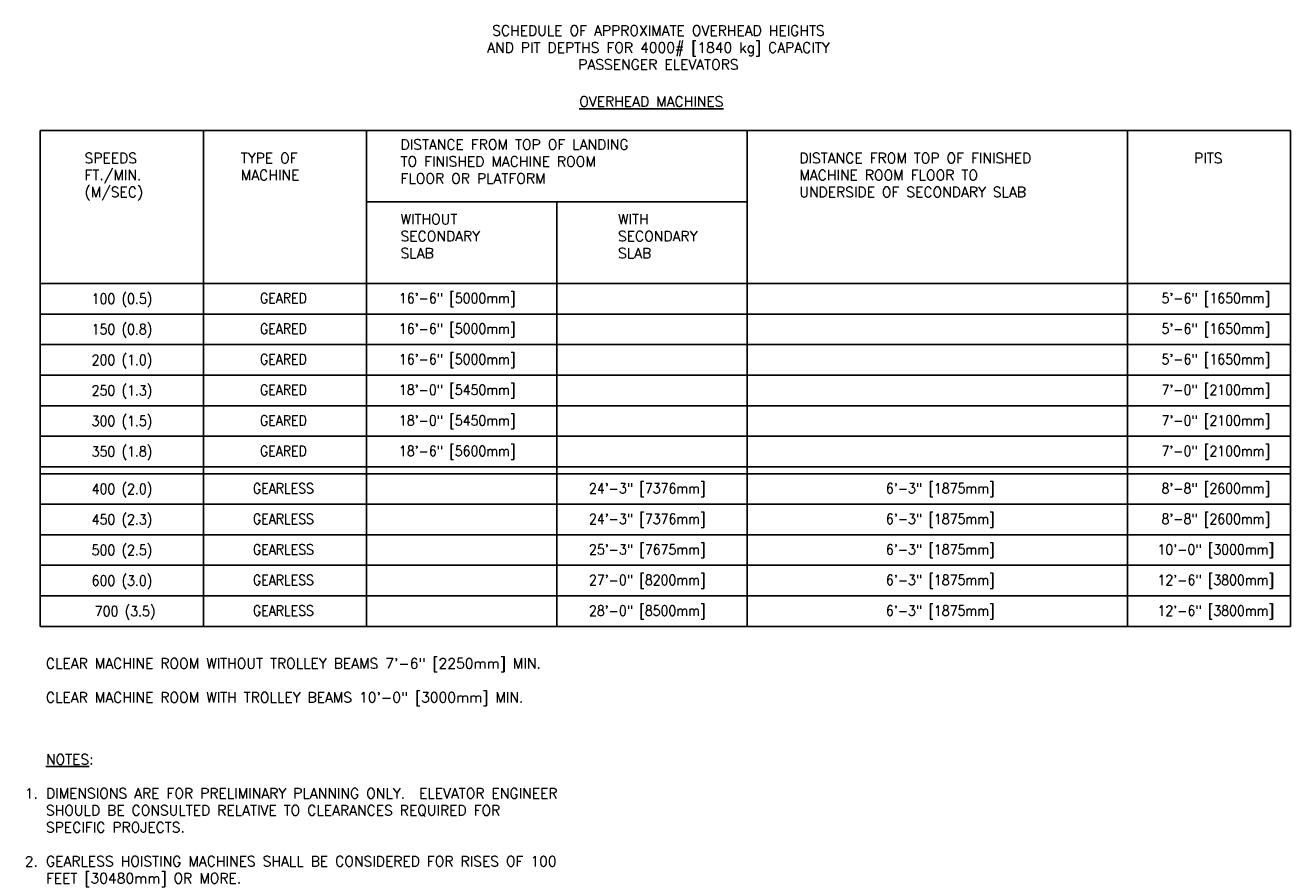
# Model space of a CAD drawing. Header units: inches. Extents: x 2.2 to 13.9, y 2.3 to 10.1.
import ezdxf
from ezdxf.enums import TextEntityAlignment as Align

# ---------------------------------------------------------------- set-up
doc = ezdxf.new("R2010")
doc.units = ezdxf.units.IN
doc.header["$LTSCALE"] = 0.5
doc.header["$MEASUREMENT"] = 0
for name, color, linetype in [('A-DETL-MEDM', 4, 'Continuous'), ('A-DETL-TEXT', 2, 'Continuous'), ('A-DETL-THIN', 2, 'Continuous')]:
    doc.layers.add(name, color=color, linetype=linetype)
doc.styles.add('Romans', font='romans.shx')

msp = doc.modelspace()

# ---------------------------------------------------------------- linework, layer by layer
at = {"layer": 'A-DETL-MEDM'}
for p, q in [((2.363, 9.1), (2.363, 4.537)), ((13.863, 9.1), (2.363, 9.1)), ((3.863, 9.1), (3.863, 4.537)), ((5.363, 9.1), (5.363, 4.537)), ((8.863, 9.1), (8.863, 4.537)), ((12.363, 9.1), (12.363, 4.537)), ((13.863, 9.1), (13.863, 4.537)), ((8.863, 8.443), (5.363, 8.443)), ((7.113, 8.443), (7.113, 4.537)), ((13.863, 7.693), (2.363, 7.693)), ((13.863, 4.537), (2.363, 4.537))]:
    msp.add_line(p, q, dxfattribs=at)
at = {"layer": 'A-DETL-THIN'}
for p, q in [((13.863, 7.412), (2.363, 7.412)), ((13.863, 7.131), (2.363, 7.131)), ((13.863, 6.85), (2.363, 6.85)), ((13.863, 6.568), (2.363, 6.568)), ((13.863, 6.287), (2.363, 6.287)), ((13.863, 6.006), (2.363, 6.006)), ((13.863, 5.943), (2.363, 5.943)), ((13.863, 5.943), (2.363, 5.943)), ((13.863, 5.662), (2.363, 5.662)), ((13.863, 5.381), (2.363, 5.381)), ((13.863, 5.1), (2.363, 5.1)), ((13.863, 4.818), (2.363, 4.818))]:
    msp.add_line(p, q, dxfattribs=at)

# ---------------------------------------------------------------- texts
at = {"layer": 'A-DETL-TEXT', "style": 'Romans', "width": 0.9}
for s, height, p in [('100 (0.5)', 0.0938, (3.114, 7.506)), ('GEARED', 0.0938, (4.599, 7.511)), ('16\'-6" [5000mm]', 0.09375, (6.197, 7.511)), ('5\'-6" [1650mm]', 0.09375, (13.174, 7.511)), ('150 (0.8)', 0.0938, (3.114, 7.225)), ('GEARED', 0.0938, (4.599, 7.23)), ('16\'-6" [5000mm]', 0.09375, (6.197, 7.23)), ('5\'-6" [1650mm]', 0.09375, (13.174, 7.23)), ('200 (1.0)', 0.0938, (3.114, 6.943)), ('GEARED', 0.0938, (4.599, 6.949)), ('16\'-6" [5000mm]', 0.09375, (6.197, 6.949)), ('5\'-6" [1650mm]', 0.09375, (13.174, 6.949)), ('250 (1.3)', 0.0938, (3.114, 6.662)), ('GEARED', 0.0938, (4.599, 6.668)), ('18\'-0" [5450mm]', 0.09375, (6.197, 6.668)), ('7\'-0" [2100mm]', 0.09375, (13.174, 6.668)), ('300 (1.5)', 0.0938, (3.114, 6.381)), ('GEARED', 0.0938, (4.599, 6.386)), ('18\'-0" [5450mm]', 0.09375, (6.197, 6.386)), ('7\'-0" [2100mm]', 0.09375, (13.174, 6.386)), ('350 (1.8)', 0.0938, (3.114, 6.1)), ('GEARED', 0.0938, (4.599, 6.105)), ('18\'-6" [5600mm]', 0.09375, (6.197, 6.105)), ('7\'-0" [2100mm]', 0.09375, (13.174, 6.105)), ('400 (2.0)', 0.0938, (3.114, 5.756)), ('GEARLESS', 0.0938, (4.599, 5.761)), ('24\'-3" [7376mm]', 0.09375, (7.945, 5.761)), ('6\'-3" [1875mm]', 0.09375, (10.64, 5.761)), ('8\'-8" [2600mm]', 0.09375, (13.174, 5.761)), ('450 (2.3)', 0.0938, (3.114, 5.475)), ('GEARLESS', 0.0938, (4.599, 5.48)), ('24\'-3" [7376mm]', 0.09375, (7.945, 5.48)), ('6\'-3" [1875mm]', 0.09375, (10.64, 5.48)), ('8\'-8" [2600mm]', 0.09375, (13.174, 5.48)), ('500 (2.5)', 0.0938, (3.114, 5.193)), ('GEARLESS', 0.0938, (4.599, 5.199)), ('25\'-3" [7675mm]', 0.09375, (7.945, 5.199)), ('6\'-3" [1875mm]', 0.09375, (10.64, 5.199)), ('10\'-0" [3000mm]', 0.09375, (13.174, 5.199)), ('600 (3.0)', 0.0938, (3.114, 4.912)), ('GEARLESS', 0.0938, (4.599, 4.918)), ('27\'-0" [8200mm]', 0.09375, (7.945, 4.918)), ('6\'-3" [1875mm]', 0.09375, (10.64, 4.918)), ('12\'-6" [3800mm]', 0.09375, (13.174, 4.918)), (' 700 (3.5)', 0.0938, (3.114, 4.631)), ('GEARLESS', 0.0938, (4.599, 4.636)), ('28\'-0" [8500mm]', 0.09375, (7.945, 4.636)), ('6\'-3" [1875mm]', 0.09375, (10.64, 4.636)), ('12\'-6" [3800mm]', 0.09375, (13.174, 4.636))]:
    msp.add_text(s, height=height, dxfattribs=at).set_placement(p, align=Align.CENTER)
at = {"layer": 'A-DETL-TEXT', "style": 'Romans'}
for s, insert, char_height, width, attachment_point in [('SCHEDULE OF APPROXIMATE OVERHEAD HEIGHTS AND PIT DEPTHS FOR 4000# [1840 kg] CAPACITY PASSENGER ELEVATORS', (8.048, 10.067), 0.09375, 3.51433, 2), ('{\\LOVERHEAD MACHINES}', (7.32, 9.414), 0.09375, 1.67439, 1), ('DISTANCE FROM TOP OF LANDING TO FINISHED MACHINE ROOM FLOOR OR PLATFORM', (5.676, 9.019), 0.09375, 2.32293, 1), ('SPEEDS FT./MIN. (M/SEC)', (2.77, 8.894), 0.09375, 0.51027, 1), ('TYPE OF MACHINE', (4.207, 8.894), 0.09375, 0.69474, 1), ('DISTANCE FROM TOP OF FINISHED MACHINE ROOM FLOOR TO UNDERSIDE OF SECONDARY SLAB', (9.344, 8.894), 0.09375, 2.46984, 1), ('PITS', (12.975, 8.894), 0.0938, 0.23304, 1), ('WITHOUT SECONDARY SLAB', (5.676, 8.332), 0.09375, 0.7192, 1), ('WITH SECONDARY SLAB', (7.676, 8.332), 0.09375, 0.7192, 1), ('CLEAR MACHINE ROOM WITHOUT TROLLEY BEAMS 7\'-6" [2250mm] MIN. \\P\\PCLEAR MACHINE ROOM WITH TROLLEY BEAMS 10\'-0" [3000mm] MIN.', (2.414, 4.244), 0.09375, 5.57834, 1), ('{\\LNOTES}: \\P\\PDIMENSIONS ARE FOR PRELIMINARY PLANNING ONLY.  ELEVATOR ENGINEER SHOULD BE CONSULTED RELATIVE TO CLEARANCES REQUIRED FOR SPECIFIC PROJECTS.\\P\\PGEARLESS HOISTING MACHINES SHALL BE CONSIDERED FOR RISES OF 100 FEET [30480mm] OR MORE.', (2.415, 3.361), 0.09375, 5.1816, 1), ('1.\\P\\P\\P\\P2.', (2.22, 3.047), 0.0938, 4.00239, 1)]:
    msp.add_mtext(s, dxfattribs=dict(at, insert=insert, char_height=char_height, width=width, attachment_point=attachment_point))

doc.saveas('drawing.dxf')
